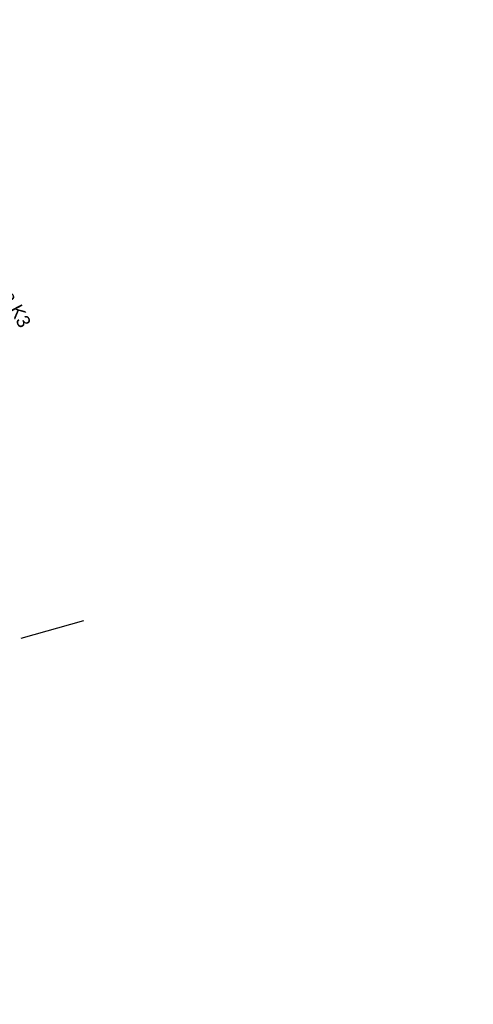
# Model space of a CAD drawing. Header units: metres. Extents: x 7529682 to 7533751, y 5721195 to 5727842.
# Tile 16 of 210: x 7531693 to 7531739, y 5724072 to 5724172. Entities that reach past the tile are written whole.
import ezdxf

# ---------------------------------------------------------------- set-up
doc = ezdxf.new("R2010")
doc.units = ezdxf.units.M
doc.layers.add('D-hatch-pobocza', color=131, linetype='Continuous')
doc.layers.add('D-opisy', color=2, linetype='Continuous', lineweight=30)
doc.layers.add('D-podzialy-dzialek-Kobior', color=7, linetype='Continuous', lineweight=30, true_color=0xff0040)
doc.styles.get("Standard").update_dxf_attribs({"font": 'arial.ttf'})

msp = doc.modelspace()

# ---------------------------------------------------------------- hatches: boundary and pattern name
at = {"layer": 'D-hatch-pobocza'}
h = msp.add_hatch(dxfattribs=at)
h.set_pattern_fill('ANSI37', color=256, scale=0.15, style=0)
h.set_pattern_definition([(45, (0, 0), (-0.33675960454, 0.33675960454), []), (135, (0, 0), (-0.33675960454, -0.33675960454), [])])
h.paths.add_polyline_path([(7531641.558, 5724137.252), (7531638.974, 5724135.896), (7531641.007, 5724132.022), (7531664.906, 5724087.617), (7531677.644, 5724064.786), (7531683.112, 5724054.988), (7531686.753, 5724048.18), (7531695.448, 5724031.697), (7531703.749, 5724015.917), (7531709.214, 5724005.514), (7531719.389, 5723986.147), (7531726.295, 5723973), (7531732.741, 5723960.736), (7531735.13, 5723956.19), (7531735.64, 5723955.219), (7531738.921, 5723952.151), (7531736.413, 5723957.005), (7531736.306, 5723956.962), (7531727.535, 5723973.651), (7531720.628, 5723986.798), (7531710.454, 5724006.165), (7531704.988, 5724016.569), (7531696.686, 5724032.349), (7531687.989, 5724048.837), (7531684.341, 5724055.659), (7531678.867, 5724065.468), (7531666.134, 5724088.29), (7531645.571, 5724126.496, -0.044899), (7531643.415, 5724131.539)])

# ---------------------------------------------------------------- linework, layer by layer
at = {"layer": 'D-podzialy-dzialek-Kobior'}
msp.add_lwpolyline([(7531692.972, 5724109.454), (7531699.331, 5724111.254)], dxfattribs=at)

# ---------------------------------------------------------------- texts
at = {"layer": 'D-opisy', "insert": (7531677.66, 5724172.398), "char_height": 1.35, "attachment_point": 1, "rotation": 297.86422}
msp.add_mtext_dynamic_manual_height_columns('Projektowana kładka pieszo-rowerowa K3\\Pnad bocznicą kolejową\\Pkm 70+588,20\\Pkm rob. 4+109.40', width=46.48466, gutter_width=6, heights=[0], dxfattribs=at)

doc.saveas('drawing.dxf')
